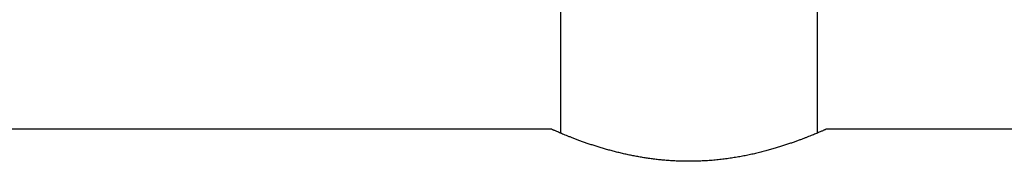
# Model space of a CAD drawing. Header units: millimetres. Extents: x 8 to 2314, y 12 to 2305.
# Tile 20 of 156: x 1063 to 1147, y 966 to 978. Entities that reach past the tile are written whole.
import ezdxf

# ---------------------------------------------------------------- set-up
doc = ezdxf.new("R2010")
doc.units = ezdxf.units.MM

msp = doc.modelspace()

# ---------------------------------------------------------------- linework, layer by layer
at = {"color": 7, "linetype": 'Continuous', "lineweight": 30}
for p, q in [((1108.929, 979.712), (1108.929, 968.085)), ((1130.929, 968.085), (1130.929, 979.712)), ((1108.179, 968.409), (1022.059, 968.409)), ((1217.96, 968.409), (1131.678, 968.409))]:
    msp.add_line(p, q, dxfattribs=at)
msp.add_open_spline([(1131.678, 968.409), (1131.678, 968.409), (1131.682, 968.41), (1131.669, 968.405), (1131.64, 968.392), (1131.589, 968.369), (1131.522, 968.339), (1131.44, 968.304), (1131.341, 968.261), (1131.225, 968.211), (1131.092, 968.154), (1130.941, 968.09), (1130.773, 968.02), (1130.589, 967.944), (1130.39, 967.863), (1130.175, 967.777), (1129.944, 967.686), (1129.697, 967.591), (1129.434, 967.492), (1129.154, 967.389), (1128.859, 967.284), (1128.546, 967.176), (1128.214, 967.064), (1127.861, 966.95), (1127.495, 966.837), (1127.112, 966.723), (1126.713, 966.61), (1126.297, 966.499), (1125.868, 966.392), (1125.429, 966.289), (1124.981, 966.191), (1124.524, 966.1), (1124.056, 966.016), (1123.575, 965.938), (1123.081, 965.868), (1122.574, 965.806), (1122.059, 965.755), (1121.558, 965.716), (1121.075, 965.688), (1120.611, 965.67), (1120.144, 965.661), (1119.671, 965.661), (1119.195, 965.671), (1118.715, 965.691), (1118.237, 965.72), (1117.775, 965.757), (1117.332, 965.802), (1116.908, 965.851), (1116.487, 965.908), (1116.069, 965.972), (1115.654, 966.042), (1115.242, 966.118), (1114.838, 966.2), (1114.436, 966.287), (1114.039, 966.38), (1113.647, 966.477), (1113.264, 966.578), (1112.889, 966.682), (1112.523, 966.788), (1112.165, 966.897), (1111.82, 967.007), (1111.481, 967.118), (1111.15, 967.231), (1110.828, 967.344), (1110.522, 967.456), (1110.229, 967.565), (1109.951, 967.671), (1109.689, 967.774), (1109.446, 967.871), (1109.226, 967.961), (1109.028, 968.043), (1108.853, 968.117), (1108.696, 968.183), (1108.558, 968.243), (1108.44, 968.294), (1108.342, 968.337), (1108.266, 968.37), (1108.215, 968.393), (1108.184, 968.406), (1108.18, 968.408), (1108.179, 968.409)], degree=3, knots=[0, 0, 0, 0, 0.000552, 0.013612, 0.026782, 0.039952, 0.051905, 0.063858, 0.075891, 0.087925, 0.100206, 0.112487, 0.12485, 0.137212, 0.149559, 0.161906, 0.174329, 0.186752, 0.199407, 0.212063, 0.224795, 0.237527, 0.250851, 0.264174, 0.277585, 0.290997, 0.304685, 0.318373, 0.33216, 0.345947, 0.359523, 0.3731, 0.386782, 0.400464, 0.414499, 0.428534, 0.442701, 0.456867, 0.469297, 0.481728, 0.494255, 0.506783, 0.519621, 0.532458, 0.545402, 0.558347, 0.570083, 0.58182, 0.593632, 0.605444, 0.617485, 0.629526, 0.64164, 0.653755, 0.666256, 0.678757, 0.691334, 0.703911, 0.716719, 0.729527, 0.742412, 0.755298, 0.768854, 0.78241, 0.796059, 0.809709, 0.823661, 0.837613, 0.851674, 0.865735, 0.879082, 0.892429, 0.905881, 0.919333, 0.933131, 0.946928, 0.960851, 0.974773, 0.987374, 1, 1, 1, 1], dxfattribs=at)

doc.saveas('drawing.dxf')
